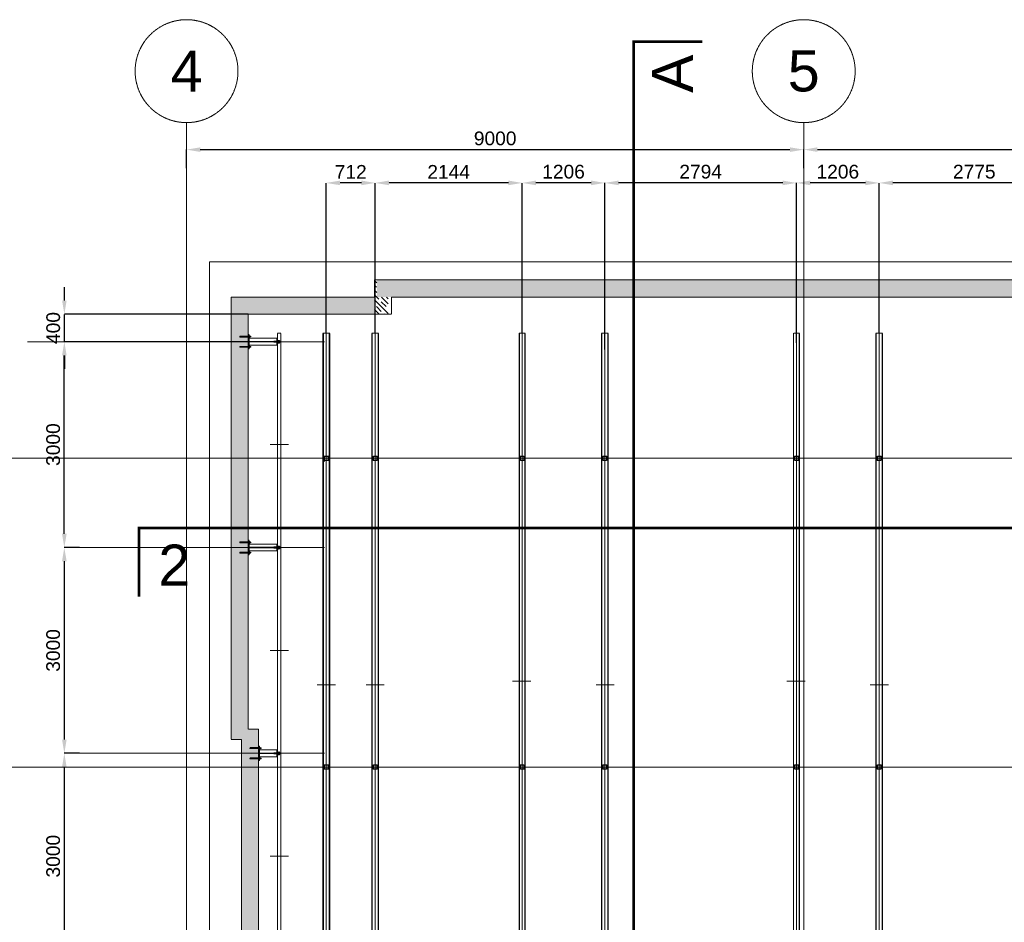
# Model space of a CAD drawing. Header units: millimetres. Extents: x -176817 to 571382, y -58489 to 156123.
# Tile 232 of 256: x 135977 to 150336, y 142965 to 156123. Entities that reach past the tile are written whole.
import ezdxf

# ---------------------------------------------------------------- set-up
doc = ezdxf.new("R2010")
doc.units = ezdxf.units.MM
doc.header["$LTSCALE"] = 0.2
doc.linetypes.add('DASHED', pattern=[19.05, 12.7, -6.35])
doc.linetypes.add('HIDDEN', pattern=[9.525, 6.35, -3.175])
doc.layers.get('0').update_dxf_attribs({"lineweight": 13})
doc.layers.get('Defpoints').update_dxf_attribs({"lineweight": 13})
doc.layers.add('-AAA Podkład', color=252, linetype='Continuous', lineweight=13)
doc.layers.add('LAYER1', color=7, linetype='Continuous', lineweight=13)
doc.styles.get("Standard").update_dxf_attribs({"font": 'arial.ttf'})
doc.dimstyles.new('STANDARD-100', dxfattribs={"dimscale": 100, "dimtxt": 2, "dimasz": 2, "dimexe": 0, "dimexo": 0, "dimgap": 0.6, "dimtad": 1, "dimdec": 0, "dimzin": 12, "dimdsep": 46, "dimtxsty": 'Standard', "dimcen": 1, "dimclrd": 256, "dimclre": 256, "dimclrt": 2, "dimadec": 0, "dimazin": 0, "dimtfac": 1, "dimtdec": 0, "dimtmove": 0, "dimatfit": 3, "dimfxl": 0, "dimtolj": 1, "dimtzin": 0, "dimarcsym": 0})
pattern_1 = [(315, (111410.91, 158729.21), (70.71068, 70.71068), []), (315, (111410.91, 158658.71), (70.71068, 70.71068), [100, -50])]

# ---------------------------------------------------------------- blocks, each defined once
blk = doc.blocks.new('*D758')
at = {"layer": '-AAA Podkład', "linetype": 'HIDDEN', "lineweight": -2, "ltscale": 5, "transparency": 16777216}
for p, q in [((138411, 153959), (138411, 154229)), ((138611, 154229), (147211, 154229)), ((147411, 153959), (147411, 154229))]:
    blk.add_line(p, q, dxfattribs=at)
at = {"layer": '-AAA Podkład', "linetype": 'HIDDEN', "ltscale": 5, "transparency": 16777216}
for points in [[(138611, 154263), (138611, 154196), (138411, 154229)], [(147211, 154263), (147211, 154196), (147411, 154229)]]:
    blk.add_solid(points, dxfattribs=at)
at = {"layer": 'Defpoints', "color": 0, "linetype": 'HIDDEN', "ltscale": 5, "transparency": 16777216}
for p in [(147411, 154229), (138411, 153959), (147411, 153959)]:
    blk.add_point(p, dxfattribs=at)
at = {"layer": '-AAA Podkład', "color": 2, "linetype": 'HIDDEN', "ltscale": 5, "transparency": 16777216, "insert": (142911, 154392), "char_height": 200, "attachment_point": 5}
blk.add_mtext('\\A1;9000', dxfattribs=at)
blk = doc.blocks.new('*D759')
at = {"layer": '-AAA Podkład', "linetype": 'HIDDEN', "lineweight": -2, "ltscale": 5, "transparency": 16777216}
for p, q in [((147411, 153959), (147411, 154229)), ((147611, 154229), (156211, 154229)), ((156411, 154191), (156411, 154229))]:
    blk.add_line(p, q, dxfattribs=at)
at = {"layer": '-AAA Podkład', "linetype": 'HIDDEN', "ltscale": 5, "transparency": 16777216}
for points in [[(147611, 154263), (147611, 154196), (147411, 154229)], [(156211, 154263), (156211, 154196), (156411, 154229)]]:
    blk.add_solid(points, dxfattribs=at)
at = {"layer": 'Defpoints', "color": 0, "linetype": 'HIDDEN', "ltscale": 5, "transparency": 16777216}
for p in [(156411, 154229), (156411, 154191), (147411, 153959)]:
    blk.add_point(p, dxfattribs=at)
at = {"layer": '-AAA Podkład', "color": 2, "linetype": 'HIDDEN', "ltscale": 5, "transparency": 16777216, "insert": (151911, 154392), "char_height": 200, "attachment_point": 5}
blk.add_mtext('\\A1;9000', dxfattribs=at)
blk = doc.blocks.new('*D772')
at = {"layer": '-AAA Podkład', "linetype": 'HIDDEN', "lineweight": -2, "ltscale": 5, "transparency": 16777216}
for p, q in [((148511, 151554), (148511, 153744)), ((151086, 153744), (148711, 153744)), ((151286, 151554), (151286, 153744))]:
    blk.add_line(p, q, dxfattribs=at)
at = {"layer": '-AAA Podkład', "linetype": 'HIDDEN', "ltscale": 5, "transparency": 16777216}
for points in [[(148711, 153778), (148711, 153711), (148511, 153744)], [(151086, 153778), (151086, 153711), (151286, 153744)]]:
    blk.add_solid(points, dxfattribs=at)
at = {"layer": 'Defpoints', "color": 0, "linetype": 'HIDDEN', "ltscale": 5, "transparency": 16777216}
for p in [(148511, 153744), (148511, 151554), (151286, 151554)]:
    blk.add_point(p, dxfattribs=at)
at = {"layer": '-AAA Podkład', "color": 2, "linetype": 'HIDDEN', "ltscale": 5, "transparency": 16777216, "insert": (149898, 153907), "char_height": 200, "attachment_point": 5}
blk.add_mtext('\\A1;2775', dxfattribs=at)
blk = doc.blocks.new('*D773')
at = {"layer": '-AAA Podkład', "linetype": 'HIDDEN', "lineweight": -2, "ltscale": 5, "transparency": 16777216}
for p, q in [((147305, 151414), (147305, 153744)), ((148311, 153744), (147505, 153744)), ((148511, 151554), (148511, 153744))]:
    blk.add_line(p, q, dxfattribs=at)
at = {"layer": '-AAA Podkład', "linetype": 'HIDDEN', "ltscale": 5, "transparency": 16777216}
for points in [[(147505, 153778), (147505, 153711), (147305, 153744)], [(148311, 153778), (148311, 153711), (148511, 153744)]]:
    blk.add_solid(points, dxfattribs=at)
at = {"layer": 'Defpoints', "color": 0, "linetype": 'HIDDEN', "ltscale": 5, "transparency": 16777216}
for p in [(147305, 153744), (148511, 151554), (147305, 151414, 0)]:
    blk.add_point(p, dxfattribs=at)
at = {"layer": '-AAA Podkład', "color": 2, "linetype": 'HIDDEN', "ltscale": 5, "transparency": 16777216, "insert": (147908, 153907), "char_height": 200, "attachment_point": 5}
blk.add_mtext('\\A1;1206', dxfattribs=at)
blk = doc.blocks.new('*D774')
at = {"layer": '-AAA Podkład', "linetype": 'HIDDEN', "lineweight": -2, "ltscale": 5, "transparency": 16777216}
for p, q in [((144511, 151314), (144511, 153744)), ((147105, 153744), (144711, 153744)), ((147305, 151414), (147305, 153744))]:
    blk.add_line(p, q, dxfattribs=at)
at = {"layer": '-AAA Podkład', "linetype": 'HIDDEN', "ltscale": 5, "transparency": 16777216}
for points in [[(144711, 153778), (144711, 153711), (144511, 153744)], [(147105, 153778), (147105, 153711), (147305, 153744)]]:
    blk.add_solid(points, dxfattribs=at)
at = {"layer": 'Defpoints', "color": 0, "linetype": 'HIDDEN', "ltscale": 5, "transparency": 16777216}
for p in [(144511, 153744), (147305, 151414, 0), (144511, 151314, 0)]:
    blk.add_point(p, dxfattribs=at)
at = {"layer": '-AAA Podkład', "color": 2, "linetype": 'HIDDEN', "ltscale": 5, "transparency": 16777216, "insert": (145908, 153907), "char_height": 200, "attachment_point": 5}
blk.add_mtext('\\A1;2794', dxfattribs=at)
blk = doc.blocks.new('*D775')
at = {"layer": '-AAA Podkład', "linetype": 'HIDDEN', "lineweight": -2, "ltscale": 5, "transparency": 16777216}
for p, q in [((143305, 151554), (143305, 153744)), ((144311, 153744), (143505, 153744)), ((144511, 151414), (144511, 153744))]:
    blk.add_line(p, q, dxfattribs=at)
at = {"layer": '-AAA Podkład', "linetype": 'HIDDEN', "ltscale": 5, "transparency": 16777216}
for points in [[(143505, 153778), (143505, 153711), (143305, 153744)], [(144311, 153778), (144311, 153711), (144511, 153744)]]:
    blk.add_solid(points, dxfattribs=at)
at = {"layer": 'Defpoints', "color": 0, "linetype": 'HIDDEN', "ltscale": 5, "transparency": 16777216}
for p in [(143305, 153744), (143305, 151554, 0), (144511, 151414, 0)]:
    blk.add_point(p, dxfattribs=at)
at = {"layer": '-AAA Podkład', "color": 2, "linetype": 'HIDDEN', "ltscale": 5, "transparency": 16777216, "insert": (143908, 153907), "char_height": 200, "attachment_point": 5}
blk.add_mtext('\\A1;1206', dxfattribs=at)
blk = doc.blocks.new('*D776')
at = {"layer": '-AAA Podkład', "linetype": 'HIDDEN', "lineweight": -2, "ltscale": 5, "transparency": 16777216}
for p, q in [((141161, 151554), (141161, 153744)), ((143105, 153744), (141361, 153744)), ((143305, 151554), (143305, 153744))]:
    blk.add_line(p, q, dxfattribs=at)
at = {"layer": '-AAA Podkład', "linetype": 'HIDDEN', "ltscale": 5, "transparency": 16777216}
for points in [[(141361, 153778), (141361, 153711), (141161, 153744)], [(143105, 153778), (143105, 153711), (143305, 153744)]]:
    blk.add_solid(points, dxfattribs=at)
at = {"layer": 'Defpoints', "color": 0, "linetype": 'HIDDEN', "ltscale": 5, "transparency": 16777216}
for p in [(141161, 153744), (141161, 151554, 0), (143305, 151554)]:
    blk.add_point(p, dxfattribs=at)
at = {"layer": '-AAA Podkład', "color": 2, "linetype": 'HIDDEN', "ltscale": 5, "transparency": 16777216, "insert": (142233, 153905), "char_height": 200, "attachment_point": 5}
blk.add_mtext('\\A1;2144', dxfattribs=at)
blk = doc.blocks.new('*D777')
at = {"layer": '-AAA Podkład', "linetype": 'HIDDEN', "lineweight": -2, "ltscale": 5, "transparency": 16777216}
for p, q in [((140448, 151554), (140448, 153744)), ((140961, 153744), (140648, 153744)), ((141161, 151554), (141161, 153744))]:
    blk.add_line(p, q, dxfattribs=at)
at = {"layer": '-AAA Podkład', "linetype": 'HIDDEN', "ltscale": 5, "transparency": 16777216}
for points in [[(140648, 153778), (140648, 153711), (140448, 153744)], [(140961, 153778), (140961, 153711), (141161, 153744)]]:
    blk.add_solid(points, dxfattribs=at)
at = {"layer": 'Defpoints', "color": 0, "linetype": 'HIDDEN', "ltscale": 5, "transparency": 16777216}
for p in [(140448, 153744), (140448, 151554), (141161, 151554, 0)]:
    blk.add_point(p, dxfattribs=at)
at = {"layer": '-AAA Podkład', "color": 2, "linetype": 'HIDDEN', "ltscale": 5, "transparency": 16777216, "insert": (140805, 153905), "char_height": 200, "attachment_point": 5}
blk.add_mtext('\\A1;712', dxfattribs=at)
blk = doc.blocks.new('*U2')
at = {"color": 0}
for p, q in [((-36, 0), (14, 0)), ((-32, 5), (-31, 6)), ((-32, 5), (-32, -5)), ((-30, 5), (-32, 5)), ((-30, 6), (-31, 6)), ((-30, 8), (-30, -8)), ((-30, 8), (-30, -8)), ((-30, 8), (-30, -8)), ((-20, 5), (-30, 5)), ((-20, 11), (-29, 11)), ((-20, -12), (-20, 12)), ((-20, 8), (-20, -8)), ((-17, 12), (-20, 12)), ((-17, -12), (-17, 12)), ((-17, -12), (-17, 12)), ((0, 6), (-17, 6)), ((-1, 5), (-17, 5)), ((-1, 6), (-1, -6)), ((0, -12), (0, 12)), ((2, 12), (0, 12)), ((2, -12), (2, 12)), ((2, 9), (2, -9)), ((3, 11), (3, -11)), ((10, 11), (3, 11)), ((2, 9), (3, 9)), ((10, 5), (3, 5)), ((10, 8), (10, -8)), ((-32, -5), (-31, -6)), ((-30, -5), (-32, -5)), ((-30, -6), (-31, -6)), ((-20, -5), (-30, -5)), ((-20, -11), (-29, -11)), ((-17, -12), (-20, -12)), ((-1, -5), (-17, -5)), ((0, -6), (-17, -6)), ((2, -12), (0, -12)), ((10, -5), (3, -5)), ((2, -9), (3, -9)), ((10, -11), (3, -11))]:
    blk.add_line(p, q, dxfattribs=at)
for centre, radius, start, end in [((-25, 8), 4.47, 141.9467, 218.0533), ((-13, 0), 16.3, 160.3279, 199.6721), ((-24, 8), 4.47, 321.9467, 38.0533), ((-36, 0), 16.3, 340.3279, 19.6721), ((6, 8), 4.47, 321.9467, 38.0533), ((-6, 0), 16.3, 340.3279, 19.6721), ((-25, -8), 4.47, 141.9467, 218.0533), ((-24, -8), 4.47, 321.9467, 38.0533), ((6, -8), 4.47, 321.9467, 38.0533)]:
    blk.add_arc(centre, radius, start, end, dxfattribs=at)
blk = doc.blocks.new('CLMP2', base_point=(-240.02793, 677.2178))
at = {"layer": 'LAYER1', "color": 0, "linetype": 'Continuous'}
for p, q in [((-228.02793, 842.16751), (-235.02793, 839.69709)), ((-235.02793, 727.51421), (-235.02793, 839.69709)), ((-228.02793, 727.51421), (-235.02793, 727.51421)), ((-234.02793, 838.76421), (-222.02793, 838.76421)), ((-234.02793, 838.76421), (-234.02793, 730.17843)), ((-234.02793, 730.17843), (-233.32082, 729.47132)), ((-228.02793, 730.17843), (-234.02793, 730.17843)), ((-234.02793, 724.85), (-233.32082, 725.55711)), ((-234.02793, 724.85), (-234.02793, 704.85)), ((-228.02793, 724.85), (-234.02793, 724.85)), ((-233.02793, 728.76421), (-233.02793, 726.26421)), ((-232.95793, 835.3444), (-232.95793, 730.17843)), ((-232.95793, 724.85), (-232.95793, 704.85)), ((-232.13688, 728.76421), (-228.02793, 728.76421)), ((-232.13688, 726.26421), (-228.02793, 726.26421)), ((-228.02793, 842.16751), (-228.02793, 677.2178)), ((-228.02793, 842.16751), (-221.02793, 839.69709)), ((-228.02793, 730.17843), (-222.02793, 730.17843)), ((-223.91898, 728.76421), (-228.02793, 728.76421)), ((-228.02793, 727.51421), (-221.02793, 727.51421)), ((-223.91898, 726.26421), (-228.02793, 726.26421)), ((-228.02793, 724.85), (-222.02793, 724.85)), ((-223.09793, 835.3444), (-223.09793, 730.17843)), ((-223.09793, 724.85), (-223.09793, 704.85)), ((-223.02793, 728.76421), (-223.02793, 726.26421)), ((-222.02793, 730.17843), (-222.73503, 729.47132)), ((-222.02793, 724.85), (-222.73503, 725.55711)), ((-222.02793, 838.76421), (-222.02793, 730.17843)), ((-222.02793, 724.85), (-222.02793, 704.85)), ((-221.02793, 727.51421), (-221.02793, 839.69709)), ((-216.02793, 704.85), (-240.02793, 704.85)), ((-240.02793, 704.85), (-240.02793, 702.35)), ((-216.02793, 702.35), (-240.02793, 702.35)), ((-238.99758, 701.50149), (-237.52793, 702.35)), ((-238.99758, 701.50149), (-238.99758, 693.19851)), ((-238.99758, 693.19851), (-237.52793, 692.35)), ((-218.52793, 702.35), (-237.52793, 702.35)), ((-237.52793, 692.35), (-218.52793, 692.35)), ((-234.02793, 692.35), (-234.02793, 687.69169)), ((-222.02793, 687.69169), (-234.02793, 687.69169)), ((-232.41059, 685.76421), (-234.02793, 687.69169)), ((-233.51276, 701.50149), (-233.51276, 693.19851)), ((-232.95793, 692.35), (-232.95793, 686.41651)), ((-232.41059, 685.76421), (-232.41059, 679.10321)), ((-232.41059, 679.10321), (-231.82342, 678.76421)), ((-231.82342, 678.76421), (-224.23243, 678.76421)), ((-230.21926, 685.75575), (-230.21926, 679.10321)), ((-228.02793, 704.85), (-228.02793, 704.85)), ((-225.8366, 685.75575), (-225.8366, 679.10321)), ((-223.64527, 679.10321), (-224.23243, 678.76421)), ((-223.64527, 685.76421), (-222.02793, 687.69169)), ((-223.64527, 685.76421), (-223.64527, 679.10321)), ((-223.09793, 692.35), (-223.09793, 686.41651)), ((-222.5431, 701.50149), (-222.5431, 693.19851)), ((-222.02793, 692.35), (-222.02793, 687.69169)), ((-217.05827, 701.50149), (-218.52793, 702.35)), ((-217.05827, 693.19851), (-218.52793, 692.35)), ((-217.05827, 701.50149), (-217.05827, 693.19851)), ((-216.02793, 704.85), (-216.02793, 702.35))]:
    blk.add_line(p, q, dxfattribs=at)
at = {"layer": 'LAYER1', "color": 0, "linetype": 'DASHED'}
for p, q in [((-234.52793, 704.85), (-234.52793, 702.35)), ((-221.52793, 704.85), (-221.52793, 702.35))]:
    blk.add_line(p, q, dxfattribs=at)
at = {"layer": 'LAYER1', "color": 0, "linetype": 'Continuous'}
for centre, radius, start, end in [((-228.02793, 838.76421), 6, 180, 0), ((-234.02793, 728.76421), 1, 0, 45), ((-234.02793, 726.26421), 1, 315, 0), ((-222.02793, 728.76421), 1, 135, 180), ((-222.02793, 726.26421), 1, 180, 225), ((-236.23992, 697.54309), 4.80691, 55.434907, 120), ((-236.23992, 697.15691), 4.80691, 240, 304.56509), ((-228.02793, 684.19851), 18.15149, 72.412046, 107.58795), ((-228.02793, 710.50149), 18.15149, 252.41205, 287.58795), ((-231.30883, 687.33723), 1.92048, 234.99226, 304.56509), ((-231.30883, 680.6847), 1.92048, 240, 304.56509), ((-228.02793, 692.66874), 7.25199, 252.41205, 287.58795), ((-228.02793, 686.0162), 7.25199, 252.41205, 287.58795), ((-224.74703, 687.33723), 1.92048, 235.43491, 305.00774), ((-224.74703, 680.6847), 1.92048, 235.43491, 300), ((-219.81594, 697.54309), 4.80691, 60, 124.56509), ((-219.81594, 697.15691), 4.80691, 235.43491, 300)]:
    blk.add_arc(centre, radius, start, end, dxfattribs=at)
blk = doc.blocks.new('*D781')
at = {"layer": '-AAA Podkład', "linetype": 'HIDDEN', "lineweight": -2, "ltscale": 5, "transparency": 16777216}
for p, q in [((136850, 151429), (136628, 151429)), ((136628, 148629), (136628, 151229)), ((136850, 148429), (136628, 148429))]:
    blk.add_line(p, q, dxfattribs=at)
at = {"layer": '-AAA Podkład', "linetype": 'HIDDEN', "ltscale": 5, "transparency": 16777216}
for points in [[(136595, 151229), (136662, 151229), (136628, 151429)], [(136595, 148629), (136662, 148629), (136628, 148429)]]:
    blk.add_solid(points, dxfattribs=at)
at = {"layer": 'Defpoints', "color": 0, "linetype": 'HIDDEN', "ltscale": 5, "transparency": 16777216}
for p in [(136628, 151429), (136850, 151429, 0), (136850, 148429, 0)]:
    blk.add_point(p, dxfattribs=at)
at = {"layer": '-AAA Podkład', "color": 2, "linetype": 'HIDDEN', "ltscale": 5, "transparency": 16777216, "insert": (136466, 149929), "char_height": 200, "attachment_point": 5, "rotation": 90}
blk.add_mtext('\\A1;3000', dxfattribs=at)
blk = doc.blocks.new('*D782')
at = {"layer": '-AAA Podkład', "linetype": 'HIDDEN', "lineweight": -2, "ltscale": 5, "transparency": 16777216}
for p, q in [((136850, 148429), (136628, 148429)), ((136628, 148229), (136628, 145629)), ((136850, 145429), (136628, 145429))]:
    blk.add_line(p, q, dxfattribs=at)
at = {"layer": '-AAA Podkład', "linetype": 'HIDDEN', "ltscale": 5, "transparency": 16777216}
for points in [[(136595, 148229), (136662, 148229), (136628, 148429)], [(136595, 145629), (136662, 145629), (136628, 145429)]]:
    blk.add_solid(points, dxfattribs=at)
at = {"layer": 'Defpoints', "color": 0, "linetype": 'HIDDEN', "ltscale": 5, "transparency": 16777216}
for p in [(136850, 148429, 0), (136628, 145429), (136850, 145429)]:
    blk.add_point(p, dxfattribs=at)
at = {"layer": '-AAA Podkład', "color": 2, "linetype": 'HIDDEN', "ltscale": 5, "transparency": 16777216, "insert": (136466, 146929), "char_height": 200, "attachment_point": 5, "rotation": 90}
blk.add_mtext('\\A1;3000', dxfattribs=at)
blk = doc.blocks.new('*D783')
at = {"layer": '-AAA Podkład', "linetype": 'HIDDEN', "lineweight": -2, "ltscale": 5, "transparency": 16777216}
for p, q in [((136850, 145429), (136628, 145429)), ((136628, 145229), (136628, 142629)), ((136850, 142429), (136628, 142429))]:
    blk.add_line(p, q, dxfattribs=at)
at = {"layer": '-AAA Podkład', "linetype": 'HIDDEN', "ltscale": 5, "transparency": 16777216}
for points in [[(136595, 145229), (136662, 145229), (136628, 145429)], [(136595, 142629), (136662, 142629), (136628, 142429)]]:
    blk.add_solid(points, dxfattribs=at)
at = {"layer": 'Defpoints', "color": 0, "linetype": 'HIDDEN', "ltscale": 5, "transparency": 16777216}
for p in [(136850, 145429, 0), (136628, 142429), (136850, 142429, 0)]:
    blk.add_point(p, dxfattribs=at)
at = {"layer": '-AAA Podkład', "color": 2, "linetype": 'HIDDEN', "ltscale": 5, "transparency": 16777216, "insert": (136466, 143929), "char_height": 200, "attachment_point": 5, "rotation": 90}
blk.add_mtext('\\A1;3000', dxfattribs=at)
blk = doc.blocks.new('*D817')
at = {"layer": '-AAA Podkład', "linetype": 'HIDDEN', "lineweight": -2, "ltscale": 5, "transparency": 16777216}
for p, q in [((136629, 152029), (136629, 152229)), ((139311, 151829), (136629, 151829)), ((136629, 151429), (136629, 151829)), ((139323, 151429), (136629, 151429)), ((136629, 151229), (136629, 151029))]:
    blk.add_line(p, q, dxfattribs=at)
at = {"layer": '-AAA Podkład', "linetype": 'HIDDEN', "ltscale": 5, "transparency": 16777216}
for points in [[(136596, 152029), (136662, 152029), (136629, 151829)], [(136596, 151229), (136662, 151229), (136629, 151429)]]:
    blk.add_solid(points, dxfattribs=at)
at = {"layer": 'Defpoints', "color": 0, "linetype": 'HIDDEN', "ltscale": 5, "transparency": 16777216}
for p in [(136629, 151829), (139311, 151829, 0), (139323, 151429, 0)]:
    blk.add_point(p, dxfattribs=at)
at = {"layer": '-AAA Podkład', "color": 2, "linetype": 'HIDDEN', "ltscale": 5, "transparency": 16777216, "insert": (136467, 151629), "char_height": 200, "attachment_point": 5, "rotation": 90}
blk.add_mtext('\\A1;400', dxfattribs=at)

msp = doc.modelspace()

# ---------------------------------------------------------------- hatches: boundary and pattern name
at = {"layer": '-AAA Podkład', "linetype": 'HIDDEN', "ltscale": 5}
h = msp.add_hatch(dxfattribs=at)
h.set_pattern_fill('JIS_STN_1E', color=256, scale=100, angle=-90, style=0)
h.set_pattern_definition(pattern_1)
h.paths.add_polyline_path([(141150.9118, 152329.2054), (141150.9118, 151829.2054), (141185.9118, 151829.2054), (141185.9118, 152329.2054)])
h = msp.add_hatch(dxfattribs=at)
h.set_pattern_fill('JIS_STN_1E', color=256, scale=100, angle=-90, style=0)
h.set_pattern_definition(pattern_1)
h.paths.add_polyline_path([(141185.9118, 152079.2054), (141185.9118, 152329.2054), (174910.9118, 152329.2054), (174910.9118, 152079.2054)])
h = msp.add_hatch(dxfattribs=at)
h.set_pattern_fill('JIS_STN_1E', color=256, scale=100, angle=-90, style=0)
h.set_pattern_definition([(315, (224580.66, 155217), (70.71068, 70.71068), []), (315, (224580.66, 155146.5), (70.71068, 70.71068), [100, -50])])
h.paths.add_polyline_path([(139460.9118, 145779.2054), (139310.9118, 145779.2054), (139310.9118, 151829.2054), (139780.5976, 151829.2054), (141150.9118, 151829.2054), (141150.9118, 152079.2054), (139060.9118, 152079.2054), (139060.9118, 145629.2054), (139210.9118, 145629.2054), (139210.9118, 140579.2054), (139060.9118, 140579.2054), (139060.9118, 132779.2054), (141150.9118, 132779.2054), (141150.9118, 133029.2054), (139310.9118, 133029.2054), (139310.9118, 140429.1645), (139460.9118, 140429.1645)])
h = msp.add_hatch(dxfattribs=at)
h.set_pattern_fill('JIS_STN_1E', color=256, scale=100, angle=-90, style=0)
h.set_pattern_definition(pattern_1)
h.paths.add_polyline_path([(141350.9118, 151829.2054), (141350.9118, 152079.2054), (141185.9118, 152079.2054), (141185.9118, 151829.2054)])

# ---------------------------------------------------------------- linework, layer by layer
for p, q in [((138410.9118, 154623.4714), (138410.9118, 103624.3027)), ((147410.9118, 154623.4714), (147410.9118, 103624.3027)), ((168610.898, 152329.2054, 0), (141150.9118, 152329.2054, 0)), ((141150.9118, 152079.2054, 0), (141150.9118, 152329.2054, 0)), ((141400.9118, 152079.2054, 0), (168560.898, 152079.2054)), ((141400.9118, 152079.2054, 0), (141400.9118, 151829.2054, 0)), ((139310.9085, 151829.2054, 0), (139780.9118, 151829.2054, 0)), ((139780.5976, 151829.2054, 0), (141150.9118, 151829.2054, 0)), ((141400.9118, 151829.2054, 0), (141150.9118, 151829.2054, 0)), ((139737.5277, 133304.2054, 0), (139737.5277, 151554.2054, 0)), ((139787.5277, 151554.2054, 0), (139737.5277, 151554.2054, 0)), ((139783.5277, 133304.2054, 0), (139783.5277, 151554.2054, 0)), ((139787.5277, 133304.2054, 0), (139787.5277, 151554.2054, 0)), ((140398.4023, 133304.2054, 0), (140398.4023, 151554.2054, 0)), ((140498.4023, 151554.2054, 0), (140398.4023, 151554.2054, 0)), ((140405.4023, 133304.2054, 0), (140405.4023, 151554.2054, 0)), ((140448.4023, 133304.2054, 0), (140448.4023, 151554.2054, 0)), ((140491.4023, 133304.2054, 0), (140491.4023, 151554.2054, 0)), ((140498.4023, 133304.2054, 0), (140498.4023, 151554.2054, 0)), ((141110.7675, 133304.2054, 0), (141110.7675, 151554.2054, 0)), ((141210.7675, 151554.2054, 0), (141110.7675, 151554.2054, 0)), ((141117.7675, 133304.2054, 0), (141117.7675, 151554.2054, 0)), ((141160.7675, 133304.2054, 0), (141160.7675, 151554.2054, 0)), ((141203.7675, 133304.2054, 0), (141203.7675, 151554.2054, 0)), ((141210.7675, 133304.2054, 0), (141210.7675, 151554.2054, 0)), ((143304.9375, 133304.2054, 0), (143304.9375, 151554.2054, 0)), ((144460.9118, 133304.2054, 0), (144460.9118, 151554.2054, 0)), ((144560.9118, 151554.2054, 0), (144460.9118, 151554.2054, 0)), ((144467.9118, 133304.2054, 0), (144467.9118, 151554.2054, 0)), ((144510.9118, 133304.2054, 0), (144510.9118, 151554.2054, 0)), ((144553.9118, 133304.2054, 0), (144553.9118, 151554.2054, 0)), ((144560.9118, 133304.2054, 0), (144560.9118, 151554.2054, 0)), ((147304.9375, 133304.2054, 0), (147304.9375, 151554.2054, 0)), ((148460.9118, 133304.2054, 0), (148460.9118, 151554.2054, 0)), ((148560.9118, 151554.2054, 0), (148460.9118, 151554.2054, 0)), ((148467.9118, 133304.2054, 0), (148467.9118, 151554.2054, 0)), ((148510.9118, 133304.2054, 0), (148510.9118, 151554.2054, 0)), ((148553.9118, 133304.2054, 0), (148553.9118, 151554.2054, 0)), ((148560.9118, 133304.2054, 0), (148560.9118, 151554.2054, 0)), ((140424.2523, 151429.2054, 0), (136089.5328, 151429.2054, 0)), ((139310.9118, 151429.2054, 0), (139726.2508, 151429.2054, 0)), ((139322.9118, 151431.7054, 0), (139726.2508, 151431.7054, 0)), ((139322.9118, 151426.7054, 0), (139726.2508, 151426.7054, 0)), ((139895.4768, 149929.2054), (139630.854, 149929.2054)), ((124462.8674, 149729.2054), (176464.1829, 149729.2054)), ((140419.3183, 149679.335, 0), (140419.3183, 149703.0758, 0)), ((140424.2523, 148429.2054, 0), (136849.685, 148429.2054, 0)), ((139310.9118, 148429.2054, 0), (139726.2508, 148429.2054, 0)), ((139322.9118, 148431.7054, 0), (139726.2508, 148431.7054, 0)), ((139322.9118, 148426.7054, 0), (139726.2508, 148426.7054, 0)), ((139895.4768, 146927.2054, 0), (139630.854, 146927.2054, 0)), ((143429.5055, 146479.2054, 0), (143164.8827, 146479.2054, 0)), ((147429.5055, 146479.2054, 0), (147164.8827, 146479.2054, 0)), ((140580.7137, 146429.2054, 0), (140316.0909, 146429.2054, 0)), ((141293.0789, 146429.2054, 0), (141028.4561, 146429.2054, 0)), ((144645.1501, 146429.2054, 0), (144380.5273, 146429.2054, 0)), ((148645.1501, 146429.2054, 0), (148380.5273, 146429.2054, 0)), ((140424.2523, 145429.2054, 0), (136849.685, 145429.2054, 0)), ((139460.9118, 145429.2054, 0), (139726.2508, 145429.2054, 0)), ((139472.9118, 145431.7054, 0), (139726.2508, 145431.7054, 0)), ((139472.9118, 145426.7054, 0), (139726.2508, 145426.7054, 0)), ((124463.5286, 145229.2054), (176464.8441, 145229.2054)), ((139895.4768, 143927.2054, 0), (139630.854, 143927.2054, 0))]:
    msp.add_line(p, q, dxfattribs=at)
at = {"layer": '-AAA Podkład', "linetype": 'HIDDEN', "ltscale": 5, "const_width": 40}
for points in [[(145931.844, 130866.8334), (144931.844, 130866.8334), (144931.844, 141456.9947), (144931.844, 141456.9947), (144931.844, 155803.5737), (145931.844, 155803.5737)], [(137716.0589, 147712.6379), (137716.0589, 148712.6379), (161944.0125, 148712.6379), (161944.0125, 148712.6379), (176290.5915, 148712.6379), (176290.5915, 147712.6379)]]:
    msp.add_lwpolyline(points, dxfattribs=at)
at = {"layer": '-AAA Podkład', "linetype": 'HIDDEN', "ltscale": 5}
for points in [[(138746.6604, 152594.2244), (175357.0965, 152594.2244), (175357.0965, 132407.5909), (138746.6604, 132407.5909)], [(140418.4023, 145199.2054), (140478.4023, 145199.2054), (140478.4023, 145259.2054), (140418.4023, 145259.2054)], [(140422.4023, 145203.2054), (140474.4023, 145203.2054), (140474.4023, 145255.2054), (140422.4023, 145255.2054)], [(141130.7675, 145199.2054), (141190.7675, 145199.2054), (141190.7675, 145259.2054), (141130.7675, 145259.2054)], [(141134.7675, 145203.2054), (141186.7675, 145203.2054), (141186.7675, 145255.2054), (141134.7675, 145255.2054)], [(143334.9375, 145199.2054), (143274.9375, 145199.2054), (143274.9375, 145259.2054), (143334.9375, 145259.2054)], [(143330.9375, 145203.2054), (143278.9375, 145203.2054), (143278.9375, 145255.2054), (143330.9375, 145255.2054)], [(147334.9375, 145199.2054), (147274.9375, 145199.2054), (147274.9375, 145259.2054), (147334.9375, 145259.2054)], [(147330.9375, 145203.2054), (147278.9375, 145203.2054), (147278.9375, 145255.2054), (147330.9375, 145255.2054)]]:
    msp.add_lwpolyline(points, close=True, dxfattribs=at)
at = {"layer": '-AAA Podkład', "linetype": 'HIDDEN', "ltscale": 5, "elevation": 0}
for points in [[(141150.9118, 152079.2054), (139060.9118, 152079.2054), (139060.9118, 145629.2054), (139210.9118, 145629.2054), (139210.9118, 140579.2054), (139060.9118, 140579.2054), (139060.9118, 132779.2054), (141150.9118, 132779.2054)], [(139310.9118, 145779.2054), (139310.9118, 151829.2054), (139780.5976, 151829.2054)], [(143264.0875, 151554.2054), (143264.0875, 133304.2054)], [(143345.7875, 133304.2054), (143345.7875, 151554.2054)], [(147264.0875, 151554.2054), (147264.0875, 133304.2054)], [(147345.7875, 133304.2054), (147345.7875, 151554.2054)], [(141150.9118, 133029.2054), (139310.9118, 133029.2054), (139310.9118, 133029.2054), (139310.9118, 140429.1645), (139460.9118, 140429.1645), (139460.9118, 145779.2054), (139310.5976, 145779.2054)]]:
    msp.add_lwpolyline(points, dxfattribs=at)
for points in [[(139322.9118, 151324.2054), (139322.9118, 151534.2054), (139310.9118, 151534.2054), (139310.9118, 151324.2054)], [(143260.4875, 133304.2054), (143349.3875, 133304.2054), (143349.3875, 151554.2054), (143260.4875, 151554.2054)], [(147260.4875, 133304.2054), (147349.3875, 133304.2054), (147349.3875, 151554.2054), (147260.4875, 151554.2054)], [(139322.9118, 151479.2054), (139322.9118, 151379.2054), (139726.2508, 151379.2054), (139726.2508, 151479.2054)], [(139776.2508, 151431.7054), (139776.2508, 151437.7054), (139676.2508, 151437.7054), (139676.2508, 151431.7054)], [(139776.2508, 151426.7054), (139776.2508, 151420.7054), (139676.2508, 151420.7054), (139676.2508, 151426.7054)], [(140418.4023, 149699.2054), (140478.4023, 149699.2054), (140478.4023, 149759.2054), (140418.4023, 149759.2054)], [(140422.4023, 149703.2054), (140474.4023, 149703.2054), (140474.4023, 149755.2054), (140422.4023, 149755.2054)], [(141130.7675, 149699.2054), (141190.7675, 149699.2054), (141190.7675, 149759.2054), (141130.7675, 149759.2054)], [(141134.7675, 149703.2054), (141186.7675, 149703.2054), (141186.7675, 149755.2054), (141134.7675, 149755.2054)], [(143334.9375, 149699.2054), (143274.9375, 149699.2054), (143274.9375, 149759.2054), (143334.9375, 149759.2054)], [(143330.9375, 149703.2054), (143278.9375, 149703.2054), (143278.9375, 149755.2054), (143330.9375, 149755.2054)], [(144480.9118, 149699.2054), (144540.9118, 149699.2054), (144540.9118, 149759.2054), (144480.9118, 149759.2054)], [(144484.9118, 149703.2054), (144536.9118, 149703.2054), (144536.9118, 149755.2054), (144484.9118, 149755.2054)], [(147334.9375, 149699.2054), (147274.9375, 149699.2054), (147274.9375, 149759.2054), (147334.9375, 149759.2054)], [(147330.9375, 149703.2054), (147278.9375, 149703.2054), (147278.9375, 149755.2054), (147330.9375, 149755.2054)], [(148480.9118, 149699.2054), (148540.9118, 149699.2054), (148540.9118, 149759.2054), (148480.9118, 149759.2054)], [(148484.9118, 149703.2054), (148536.9118, 149703.2054), (148536.9118, 149755.2054), (148484.9118, 149755.2054)], [(139322.9118, 148324.2054), (139322.9118, 148534.2054), (139310.9118, 148534.2054), (139310.9118, 148324.2054)], [(139322.9118, 148479.2054), (139322.9118, 148379.2054), (139726.2508, 148379.2054), (139726.2508, 148479.2054)], [(139776.2508, 148431.7054), (139776.2508, 148437.7054), (139676.2508, 148437.7054), (139676.2508, 148431.7054)], [(139776.2508, 148426.7054), (139776.2508, 148420.7054), (139676.2508, 148420.7054), (139676.2508, 148426.7054)], [(139472.9118, 145324.2054), (139472.9118, 145534.2054), (139460.9118, 145534.2054), (139460.9118, 145324.2054)], [(139472.9118, 145479.2054), (139472.9118, 145379.2054), (139726.2508, 145379.2054), (139726.2508, 145479.2054)], [(139776.2508, 145431.7054), (139776.2508, 145437.7054), (139676.2508, 145437.7054), (139676.2508, 145431.7054)], [(139776.2508, 145426.7054), (139776.2508, 145420.7054), (139676.2508, 145420.7054), (139676.2508, 145426.7054)], [(144480.9118, 145199.2054), (144540.9118, 145199.2054), (144540.9118, 145259.2054), (144480.9118, 145259.2054)], [(144484.9118, 145203.2054), (144536.9118, 145203.2054), (144536.9118, 145255.2054), (144484.9118, 145255.2054)], [(148480.9118, 145199.2054), (148540.9118, 145199.2054), (148540.9118, 145259.2054), (148480.9118, 145259.2054)], [(148484.9118, 145203.2054), (148536.9118, 145203.2054), (148536.9118, 145255.2054), (148484.9118, 145255.2054)]]:
    msp.add_lwpolyline(points, close=True, dxfattribs=at)
at = {"layer": '-AAA Podkład', "linetype": 'HIDDEN', "ltscale": 5, "const_width": 12.8583, "elevation": 0}
for points in [[(140448.3432, 149779.2054), (140448.5689, 150673.7299)], [(141160.7084, 149779.2054), (141160.9342, 150673.7299)], [(143304.8784, 149779.2054), (143305.1041, 150673.7299)], [(144510.8527, 149779.2054), (144511.0785, 150673.7299)], [(147304.8784, 149779.2054), (147305.1041, 150673.7299)], [(148510.8527, 149779.2054), (148511.0785, 150673.7299)]]:
    msp.add_lwpolyline(points, dxfattribs=at)
at = {"layer": '-AAA Podkład', "linetype": 'HIDDEN', "ltscale": 5}
for centre in [(138410.9118, 155373.4714), (147410.9118, 155373.4714)]:
    msp.add_circle(centre, 750, dxfattribs=at)
for p in [(139722.3448, 151429.2054, 0), (139722.3448, 148429.2054, 0), (139722.3448, 145429.2054, 0)]:
    msp.add_point(p, dxfattribs=at)

# ---------------------------------------------------------------- block references
at = {"layer": '-AAA Podkład', "linetype": 'HIDDEN', "ltscale": 5, "rotation": 90}
for name, p in [('CLMP2', (139350.544, 151492.2054, 0)), ('*U2', (139756.2508, 151437.7054, 0)), ('CLMP2', (139350.544, 148492.2054, 0)), ('*U2', (139756.2508, 148437.7054, 0)), ('CLMP2', (139500.544, 145492.2054, 0)), ('*U2', (139756.2508, 145437.7054, 0))]:
    msp.add_blockref(name, p, dxfattribs=at)
at = {"layer": '-AAA Podkład', "linetype": 'HIDDEN', "ltscale": 5, "xscale": -1, "rotation": 90}
for p in [(139350.544, 151366.2054, 0), (139350.544, 148366.2054, 0), (139500.544, 145366.2054, 0)]:
    msp.add_blockref('CLMP2', p, dxfattribs=at)

# ---------------------------------------------------------------- texts
at = {"layer": '-AAA Podkład', "linetype": 'HIDDEN', "ltscale": 5, "char_height": 600, "attachment_point": 5}
for s, insert in [('\\A1;4', (138410.9118, 155373.4714)), ('\\A1;5', (147410.9118, 155373.4714)), ('\\A1;2', (138231.5679, 148171.3306))]:
    msp.add_mtext(s, dxfattribs=dict(at, insert=insert))
at = {"layer": '-AAA Podkład', "linetype": 'HIDDEN', "ltscale": 5, "insert": (145497.0464, 155335.5506), "char_height": 600, "attachment_point": 5, "rotation": 90}
msp.add_mtext('\\A1;A', dxfattribs=at)

# ---------------------------------------------------------------- dimensions: what is measured, and where the dimension line sits
at = {"layer": '-AAA Podkład', "linetype": 'HIDDEN', "ltscale": 5}
dim = msp.add_linear_dim(base=(147410.9118, 154229.4767), p1=(138410.9118, 153958.5926), p2=(147410.9118, 153958.5926), dimstyle='STANDARD-100', dxfattribs=at)
dim.commit()
dim.dimension.update_dxf_attribs({"geometry": '*D758', "text_midpoint": (142910.9118, 154391.5913)})
for base, p1, p2, picture, middle in [((156410.9118, 154229.4767), (147410.9118, 153958.5926), (156410.9118, 154190.9547), '*D759', (151910.9118, 154391.5913)), ((140448.4023, 153744.4688), (141160.7675, 151554.2054, 0), (140448.4023, 151554.2054), '*D777', (140804.5849, 153904.878)), ((141160.7675, 153744.4688, 0), (143304.9375, 151554.2054, 0), (141160.7675, 151554.2054, 0), '*D776', (142232.8525, 153904.878, 0)), ((143304.9375, 153744.4688), (144510.9118, 151414.2054, 0), (143304.9375, 151554.2054, 0), '*D775', (143907.9246, 153906.5834)), ((144510.9118, 153744.4688, 0), (147304.9375, 151414.2054, 0), (144510.9118, 151314.2054, 0), '*D774', (145907.9246, 153906.5834, 0)), ((147304.9375, 153744.4688, 0), (148510.9118, 151554.2054, 0), (147304.9375, 151414.2054, 0), '*D773', (147907.9246, 153906.5834, 0)), ((148510.9118, 153744.4688, 0), (151285.9118, 151554.2054, 0), (148510.9118, 151554.2054, 0), '*D772', (149898.4118, 153906.5834, 0))]:
    dim = msp.add_linear_dim(base=base, p1=p1, p2=p2, dimstyle='STANDARD-100', override={"dimtmove": 1}, dxfattribs=at)
    dim.commit()
    dim.dimension.update_dxf_attribs({"geometry": picture, "text_midpoint": middle})
dim = msp.add_linear_dim(base=(136629.1236, 151829.2054), p1=(139322.9118, 151429.2054, 0), p2=(139310.9085, 151829.2054, 0), angle=90, dimstyle='STANDARD-100', dxfattribs=at)
dim.commit()
dim.dimension.update_dxf_attribs({"geometry": '*D817', "text_midpoint": (136629.1236, 151629.2054), "dimtype": 160})
for base, p1, p2, picture, middle in [((136628.4522, 151429.2054), (136849.685, 148429.2054, 0), (136849.685, 151429.2054, 0), '*D781', (136466.2694, 149929.2054)), ((136628.4522, 145429.2054), (136849.685, 148429.2054, 0), (136849.685, 145429.2054), '*D782', (136466.2694, 146929.2054)), ((136628.4522, 142429.2054), (136849.685, 145429.2054, 0), (136849.685, 142429.2054, 0), '*D783', (136466.2694, 143929.2054))]:
    dim = msp.add_linear_dim(base=base, p1=p1, p2=p2, angle=90, dimstyle='STANDARD-100', dxfattribs=at)
    dim.commit()
    dim.dimension.update_dxf_attribs({"geometry": picture, "text_midpoint": middle})

doc.saveas('drawing.dxf')
